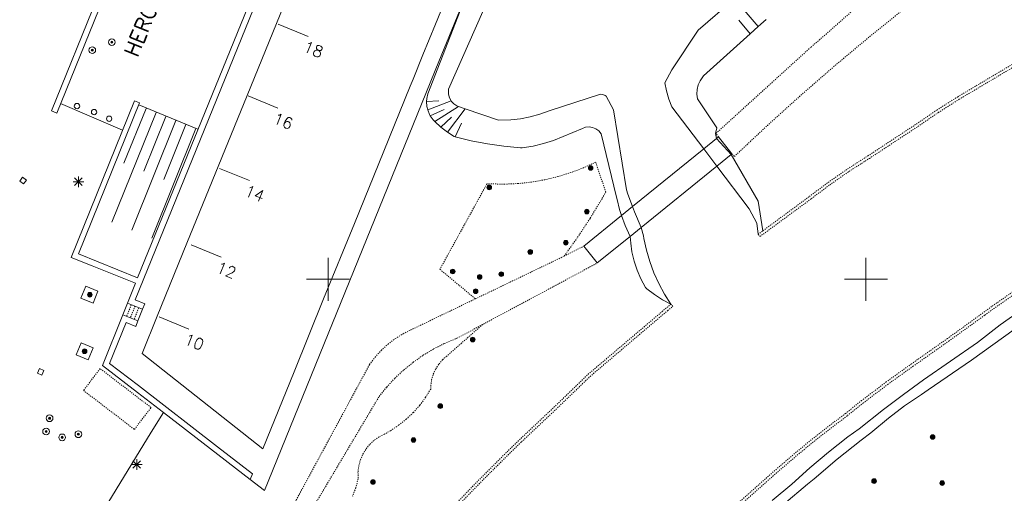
# Model space of a CAD drawing. Header units: millimetres. Extents: x 135944 to 142000, y 454200 to 456692.
# Tile 199 of 220: x 138571 to 138663, y 454430 to 454474. Entities that reach past the tile are written whole.
import ezdxf
from ezdxf.enums import TextEntityAlignment as Align

# ---------------------------------------------------------------- set-up
doc = ezdxf.new("R2010")
doc.units = ezdxf.units.MM
for name, pattern in [('TotaalGBKN2013X$0$DASHED', [0.75, 0.5, -0.25]), ('TotaalGBKN2013X$0$DOT', [0.25, 0, -0.25]), ('TotaalGBKN2013X$0$HIDDEN', [0.375, 0.25, -0.125])]:
    doc.linetypes.add(name, pattern=pattern)
doc.layers.get('0').update_dxf_attribs({"color": 251})
doc.layers.add('TotaalGBKN2013X$0$1', color=251, linetype='Continuous')
doc.styles.add('TotaalGBKN2013X$0$TXT', font='txt.shx')

# ---------------------------------------------------------------- blocks, each defined once
blk = doc.blocks.new('TotaalGBKN2013X$0$A$C51EB4CD3')
at = {"linetype": 'Continuous', "lineweight": 0}
for p, q in [((138584773, 454491531), (138574282, 454465638)), ((138584268, 454488848), (138574783, 454465436)), ((138582079, 454448073), (138597131, 454485134)), ((138582277, 454450121), (138594691, 454480520)), ((138597284, 454478890), (138595198, 454473766)), ((138610305, 454470235), (138613098, 454477097)), ((138609992, 454473709), (138611312, 454476953)), ((138612487, 454475512), (138609288, 454467234)), ((138634405, 454473136), (138637794, 454476092)), ((138639992, 454473476), (138637794, 454476092)), ((138614388, 454474862), (138611196, 454467672)), ((138595198, 454473766), (138592472, 454467069)), ((138595378, 454473693), (138598156, 454472561)), ((138608823, 454470838), (138609992, 454473709)), ((138639248, 454472807), (138638173, 454474086)), ((138639248, 454472807), (138639992, 454473476)), ((138639992, 454473476), (138640736, 454474145)), ((138631951, 454469442), (138634405, 454473136)), ((138634892, 454468891), (138639248, 454472807)), ((138607906, 454468585), (138608823, 454470838)), ((138594082, 454430383), (138610305, 454470235)), ((138631315, 454468235), (138631951, 454469442)), ((138634589, 454468447), (138634892, 454468891)), ((138605179, 454461887), (138607649, 454467954)), ((138607649, 454467954), (138607906, 454468585)), ((138631447, 454467508), (138631315, 454468235)), ((138634313, 454467626), (138634413, 454468049)), ((138634413, 454468049), (138634589, 454468447)), ((138592472, 454467069), (138586886, 454453347)), ((138592568, 454467029), (138595346, 454465897)), ((138609288, 454467234), (138609183, 454466804)), ((138611199, 454467189), (138611196, 454467672)), ((138611280, 454466865), (138611199, 454467189)), ((138625315, 454467194), (138620564, 454465663)), ((138625315, 454467194), (138625547, 454467174)), ((138625547, 454467174), (138625760, 454467077)), ((138625760, 454467077), (138625846, 454467007)), ((138631665, 454466746), (138631447, 454467508)), ((138634292, 454467192), (138634313, 454467626)), ((138634351, 454466761), (138634292, 454467192)), ((138580908, 454463858), (138575146, 454466332)), ((138576119, 454452024), (138582011, 454466584)), ((138576808, 454452346), (138582484, 454466402)), ((138582011, 454466584), (138582484, 454466402)), ((138587883, 454463940), (138582407, 454466210)), ((138609183, 454466804), (138609156, 454466501)), ((138609156, 454466501), (138610313, 454466583)), ((138609156, 454466501), (138609185, 454466060)), ((138609261, 454465727), (138611435, 454466570)), ((138611435, 454466570), (138611280, 454466865)), ((138611464, 454466530), (138611435, 454466570)), ((138611693, 454466288), (138611464, 454466530)), ((138611974, 454466107), (138611693, 454466288)), ((138612119, 454466058), (138611974, 454466107)), ((138626548, 454465742), (138625846, 454467007)), ((138631958, 454466009), (138631665, 454466746)), ((138636126, 454464056), (138634351, 454466761)), ((138574282, 454465638), (138574783, 454465436)), ((138584010, 454465495), (138579907, 454455307)), ((138583082, 454465869), (138581031, 454460775)), ((138609185, 454466060), (138609261, 454465727)), ((138609261, 454465727), (138609427, 454465317)), ((138609427, 454465317), (138609504, 454465178)), ((138609504, 454465178), (138610793, 454465787)), ((138609504, 454465178), (138609765, 454464821)), ((138609931, 454464646), (138612119, 454466058)), ((138611100, 454463659), (138612736, 454465847)), ((138612736, 454465847), (138612119, 454466058)), ((138615830, 454464792), (138612736, 454465847)), ((138619686, 454465329), (138618801, 454465078)), ((138620564, 454465663), (138619686, 454465329)), ((138627746, 454458292), (138626548, 454465742)), ((138634919, 454462111), (138631958, 454466009)), ((138585865, 454464748), (138581762, 454454560)), ((138584937, 454465122), (138582886, 454460028)), ((138586792, 454464375), (138584741, 454459281)), ((138609765, 454464821), (138609875, 454464704)), ((138609875, 454464704), (138609931, 454464646)), ((138609931, 454464646), (138610486, 454464130)), ((138610486, 454464130), (138611469, 454465045)), ((138611818, 454463238), (138612397, 454464499)), ((138616981, 454464811), (138615830, 454464792)), ((138617896, 454464905), (138616981, 454464811)), ((138618801, 454465078), (138617896, 454464905)), ((138587720, 454464001), (138583617, 454453813)), ((138610486, 454464130), (138611100, 454463659)), ((138611100, 454463659), (138611729, 454463263)), ((138620950, 454462906), (138623639, 454464016)), ((138623639, 454464016), (138623943, 454464123)), ((138623943, 454464123), (138624271, 454464154)), ((138624271, 454464154), (138624597, 454464106)), ((138624597, 454464106), (138624901, 454463981)), ((138624901, 454463981), (138625167, 454463787)), ((138625167, 454463787), (138625392, 454463518)), ((138625392, 454463518), (138626818, 454457626)), ((138636023, 454463534), (138636126, 454464056)), ((138636102, 454463070), (138636023, 454463534)), ((138611729, 454463263), (138611818, 454463238)), ((138611818, 454463238), (138613313, 454462864)), ((138613313, 454462864), (138614826, 454462569)), ((138614826, 454462569), (138616352, 454462352)), ((138619052, 454462366), (138620035, 454462606)), ((138620035, 454462606), (138620950, 454462906)), ((138634919, 454462111), (138636102, 454463070)), ((138636102, 454463070), (138636283, 454463217)), ((138636102, 454463070), (138637462, 454461587)), ((138636283, 454463217), (138637548, 454461657)), ((138602452, 454455187), (138605179, 454461887)), ((138616352, 454462352), (138617887, 454462215)), ((138617887, 454462215), (138618053, 454462205)), ((138618053, 454462205), (138619052, 454462366)), ((138628299, 454456744), (138634919, 454462111)), ((138636141, 454460516), (138634919, 454462111)), ((138637462, 454461587), (138636141, 454460516)), ((138637548, 454461657), (138637462, 454461587)), ((138639969, 454457260), (138637462, 454461587)), ((138589916, 454460298), (138592694, 454459166)), ((138636141, 454460516), (138629118, 454454822)), ((138639149, 454456555), (138636141, 454460516)), ((138576302, 454459054), (138577302, 454459054)), ((138576448, 454458700), (138577156, 454459408)), ((138577156, 454458700), (138576448, 454459408)), ((138576802, 454458554), (138576802, 454459554)), ((138627874, 454457893), (138627746, 454458292)), ((138628299, 454456744), (138627874, 454457893)), ((138626860, 454457422), (138626818, 454457626)), ((138627105, 454456477), (138626860, 454457422)), ((138640425, 454454510), (138639969, 454457260)), ((138627105, 454456477), (138627281, 454455919)), ((138627281, 454455919), (138628299, 454456744)), ((138628494, 454456248), (138628299, 454456744)), ((138629118, 454454822), (138628494, 454456248)), ((138639866, 454455199), (138639149, 454456555)), ((138599593, 454448165), (138602452, 454455187)), ((138623766, 454453069), (138627281, 454455919)), ((138627633, 454454978), (138627281, 454455919)), ((138639970, 454454175), (138639866, 454455199)), ((138628086, 454453985), (138627633, 454454978)), ((138629118, 454454822), (138628086, 454453985)), ((138629118, 454454822), (138629329, 454454036)), ((138586886, 454453347), (138584129, 454446575)), ((138628086, 454453985), (138625031, 454451509)), ((138628086, 454453985), (138628142, 454453340)), ((138628253, 454452561), (138628142, 454453340)), ((138629368, 454453797), (138629329, 454454036)), ((138629596, 454452712), (138629368, 454453797)), ((138587290, 454453182), (138590068, 454452050)), ((138623766, 454453069), (138625031, 454451509)), ((138628454, 454451692), (138628253, 454452561)), ((138629901, 454451646), (138629596, 454452712)), ((138576119, 454452024), (138578061, 454451243)), ((138576808, 454452346), (138582277, 454450121)), ((138600000, 454450000), (138600000, 454452000)), ((138628731, 454450844), (138628454, 454451692)), ((138630283, 454450604), (138629901, 454451646)), ((138650000, 454450000), (138650000, 454452000)), ((138578061, 454451243), (138582089, 454449626)), ((138629083, 454450025), (138628731, 454450844)), ((138630738, 454449593), (138630283, 454450604)), ((138582089, 454449626), (138581364, 454447770)), ((138598000, 454450000), (138600000, 454450000)), ((138600000, 454450000), (138602000, 454450000)), ((138600000, 454448000), (138600000, 454450000)), ((138629507, 454449240), (138629083, 454450025)), ((138648000, 454450000), (138650000, 454450000)), ((138650000, 454450000), (138652000, 454450000)), ((138650000, 454448000), (138650000, 454450000)), ((138577487, 454449353), (138577035, 454448248)), ((138578609, 454448895), (138577487, 454449353)), ((138578157, 454447790), (138578609, 454448895)), ((138629642, 454449122), (138629507, 454449240)), ((138630337, 454448576), (138629642, 454449122)), ((138631265, 454448618), (138630738, 454449593)), ((138577035, 454448248), (138578157, 454447790)), ((138582956, 454447707), (138582079, 454448073)), ((138596837, 454441394), (138599593, 454448165)), ((138631079, 454448095), (138630337, 454448576)), ((138631862, 454447683), (138631079, 454448095)), ((138631862, 454447683), (138631265, 454448618)), ((138580913, 454446695), (138581364, 454447770)), ((138581364, 454447770), (138582755, 454447205)), ((138582754, 454447205), (138582320, 454446125)), ((138582956, 454447707), (138582755, 454447205)), ((138662483, 454445752), (138664661, 454447312)), ((138579029, 454441998), (138580913, 454446695)), ((138579699, 454442180), (138581221, 454445969)), ((138580913, 454446695), (138582320, 454446125)), ((138582119, 454445624), (138581221, 454445969)), ((138582320, 454446125), (138582119, 454445624)), ((138584129, 454446575), (138582709, 454443086)), ((138584294, 454446508), (138587072, 454445376)), ((138663763, 454445331), (138659802, 454442489)), ((138660353, 454444127), (138662483, 454445752)), ((138577041, 454444086), (138576589, 454442981)), ((138578163, 454443628), (138577041, 454444086)), ((138577711, 454442523), (138578163, 454443628)), ((138655356, 454440638), (138660353, 454444127)), ((138576589, 454442981), (138577711, 454442523)), ((138593931, 454434255), (138582709, 454443086)), ((138659802, 454442489), (138655795, 454439713)), ((138582302, 454439467), (138579029, 454441998)), ((138582368, 454440118), (138579699, 454442180)), ((138593931, 454434255), (138596837, 454441394)), ((138653475, 454439277), (138655356, 454440638)), ((138589733, 454434430), (138582368, 454440118)), ((138655795, 454439713), (138655155, 454439299)), ((138584700, 454437617), (138582302, 454439467)), ((138651620, 454437881), (138653475, 454439277)), ((138655155, 454439299), (138653596, 454438224)), ((138649361, 454436108), (138651620, 454437881)), ((138653596, 454438224), (138652084, 454437085)), ((138583572, 454435783), (138584700, 454437617)), ((138592770, 454431392), (138584700, 454437617)), ((138652084, 454437085), (138650451, 454435738)), ((138648324, 454435343), (138649361, 454436108)), ((138575374, 454422448), (138583572, 454435783)), ((138646530, 454433943), (138648324, 454435343)), ((138649554, 454435053), (138647339, 454433292)), ((138650451, 454435738), (138649554, 454435053)), ((138592984, 454431919), (138589733, 454434430)), ((138582222, 454432284), (138582222, 454433284)), ((138644786, 454432481), (138646530, 454433943)), ((138647339, 454433292), (138645176, 454431469)), ((138581722, 454432784), (138582722, 454432784)), ((138581868, 454432430), (138582576, 454433138)), ((138582576, 454432430), (138581868, 454433138)), ((138643095, 454430958), (138644786, 454432481)), ((138592984, 454431919), (138592770, 454431392)), ((138592770, 454431392), (138594082, 454430383)), ((138645176, 454431469), (138644564, 454430965)), ((138641295, 454429442), (138643095, 454430958)), ((138644564, 454430965), (138642367, 454429093))]:
    blk.add_line(p, q, dxfattribs=at)
at = {"linetype": 'TotaalGBKN2013X$0$DOT', "lineweight": 0}
for p, q in [((138649786, 454475868), (138646334, 454472814)), ((138650345, 454472548), (138653619, 454475180)), ((138646334, 454472814), (138644849, 454471533)), ((138647122, 454469853), (138650345, 454472548)), ((138636067, 454463559), (138644849, 454471533)), ((138643951, 454467098), (138647122, 454469853)), ((138640833, 454464283), (138643951, 454467098)), ((138637769, 454461409), (138640833, 454464283)), ((138636283, 454463217), (138636067, 454463559)), ((138637548, 454461657), (138637769, 454461409)), ((138621951, 454452149), (138623766, 454453069)), ((138611979, 454444510), (138625031, 454451509)), ((138613699, 454448178), (138621951, 454452149)), ((138607674, 454445278), (138613699, 454448178)), ((138606983, 454444935), (138607674, 454445278)), ((138605575, 454443971), (138606256, 454444486)), ((138606256, 454444486), (138606983, 454444935)), ((138610825, 454444031), (138611867, 454444469)), ((138611867, 454444469), (138611979, 454444510)), ((138604372, 454442761), (138604945, 454443394)), ((138604945, 454443394), (138605575, 454443971)), ((138608849, 454442940), (138609818, 454443521)), ((138609818, 454443521), (138610825, 454444031)), ((138603864, 454442082), (138604372, 454442761)), ((138607923, 454442293), (138608849, 454442940)), ((138578816, 454441693), (138577268, 454439665)), ((138583550, 454438078), (138578816, 454441693)), ((138594086, 454424034), (138603864, 454442082)), ((138606220, 454440810), (138607045, 454441582)), ((138607045, 454441582), (138607923, 454442293)), ((138605452, 454439982), (138606220, 454440810)), ((138577268, 454439665), (138582001, 454436050)), ((138604748, 454439107), (138605452, 454439982)), ((138598737, 454429002), (138604748, 454439107)), ((138582001, 454436050), (138583550, 454438078))]:
    blk.add_line(p, q, dxfattribs=at)
at = {"linetype": 'TotaalGBKN2013X$0$DASHED', "lineweight": 0}
for p, q in [((138658537, 454466958), (138663845, 454470113)), ((138658671, 454466723), (138663977, 454469877)), ((138656590, 454465723), (138658537, 454466958)), ((138656732, 454465494), (138658671, 454466723)), ((138654686, 454464422), (138656590, 454465723)), ((138654836, 454464198), (138656732, 454465494)), ((138650178, 454461459), (138654686, 454464422)), ((138650325, 454461232), (138654836, 454464198)), ((138648287, 454460247), (138650126, 454461427)), ((138648419, 454460012), (138650243, 454461182)), ((138650126, 454461427), (138650178, 454461459)), ((138650243, 454461182), (138650325, 454461232)), ((138646492, 454459001), (138648287, 454460247)), ((138646640, 454458775), (138648419, 454460012)), ((138644744, 454457690), (138646492, 454459001)), ((138644907, 454457474), (138646640, 454458775)), ((138640142, 454453966), (138644907, 454457474)), ((138640425, 454454510), (138644744, 454457690)), ((138639970, 454454175), (138640425, 454454510)), ((138639970, 454454175), (138640142, 454453966)), ((138663959, 454449052), (138661684, 454447463)), ((138664082, 454448808), (138661785, 454447202)), ((138624171, 454441166), (138631862, 454447683)), ((138624352, 454440965), (138631583, 454447101)), ((138631583, 454447101), (138632043, 454447479)), ((138632043, 454447479), (138631862, 454447683)), ((138661684, 454447463), (138660874, 454446873)), ((138661785, 454447202), (138661033, 454446655)), ((138660874, 454446873), (138657565, 454444486)), ((138661033, 454446655), (138657722, 454444266)), ((138657565, 454444486), (138654229, 454442138)), ((138657722, 454444266), (138654383, 454441916)), ((138654229, 454442138), (138651888, 454440462)), ((138654383, 454441916), (138652051, 454440247)), ((138620997, 454438100), (138624171, 454441166)), ((138621179, 454437902), (138624352, 454440965)), ((138651888, 454440462), (138649595, 454438721)), ((138652051, 454440247), (138649767, 454438513)), ((138649595, 454438721), (138648094, 454437526)), ((138617782, 454435075), (138620997, 454438100)), ((138617968, 454434879), (138621179, 454437902)), ((138649767, 454438513), (138648259, 454437312)), ((138648094, 454437526), (138645855, 454435822)), ((138648259, 454437312), (138646021, 454435608)), ((138616636, 454433962), (138617782, 454435075)), ((138645855, 454435822), (138643666, 454434056)), ((138646021, 454435608), (138643832, 454433841)), ((138616877, 454433818), (138617968, 454434879)), ((138613816, 454431143), (138616636, 454433962)), ((138614032, 454430977), (138616877, 454433818)), ((138643666, 454434056), (138641528, 454432227)), ((138643832, 454433841), (138641694, 454432012)), ((138641528, 454432227), (138636766, 454428000)), ((138641548, 454431884), (138636947, 454427801)), ((138641694, 454432012), (138641548, 454431884)), ((138611052, 454428268), (138613816, 454431143)), ((138611245, 454428080), (138614032, 454430977))]:
    blk.add_line(p, q, dxfattribs=at)
at = {"linetype": 'TotaalGBKN2013X$0$HIDDEN', "lineweight": 0}
for p, q in [((138624874, 454460875), (138623735, 454460354)), ((138625817, 454458092), (138624874, 454460875)), ((138622565, 454459908), (138621369, 454459537)), ((138623735, 454460354), (138622565, 454459908)), ((138614772, 454458866), (138610397, 454450924)), ((138616423, 454458834), (138614772, 454458866)), ((138617674, 454458891), (138616423, 454458834)), ((138618919, 454459027), (138617674, 454458891)), ((138620152, 454459243), (138618919, 454459027)), ((138621369, 454459537), (138620152, 454459243)), ((138625489, 454457521), (138625817, 454458092)), ((138624377, 454455687), (138625489, 454457521)), ((138623197, 454453895), (138624377, 454455687)), ((138621951, 454452149), (138623197, 454453895)), ((138610397, 454450924), (138612210, 454449416)), ((138612210, 454449416), (138613699, 454448178)), ((138581714, 454447628), (138581279, 454446547)), ((138582060, 454447487), (138581625, 454446406)), ((138582406, 454447347), (138581971, 454446266)), ((138614374, 454445794), (138611030, 454442855)), ((138610643, 454442516), (138610284, 454442097)), ((138611030, 454442855), (138610643, 454442516)), ((138609989, 454441630), (138609765, 454441126)), ((138610284, 454442097), (138609989, 454441630)), ((138609616, 454440594), (138609546, 454440047)), ((138609765, 454441126), (138609616, 454440594)), ((138609540, 454439800), (138609067, 454439025)), ((138609546, 454440047), (138609540, 454439800)), ((138609067, 454439025), (138608528, 454438294)), ((138608528, 454438294), (138607927, 454437614)), ((138607268, 454436989), (138606557, 454436424)), ((138607927, 454437614), (138607268, 454436989)), ((138605799, 454435925), (138605246, 454435617)), ((138606557, 454436424), (138605799, 454435925)), ((138604273, 454435024), (138603857, 454434632)), ((138604738, 454435355), (138604273, 454435024)), ((138605246, 454435617), (138604738, 454435355)), ((138603501, 454434186), (138603210, 454433695)), ((138603857, 454434632), (138603501, 454434186)), ((138602991, 454433167), (138602848, 454432615)), ((138603210, 454433695), (138602991, 454433167)), ((138602848, 454432615), (138602783, 454432047)), ((138602800, 454431450), (138602580, 454430632)), ((138602783, 454432047), (138602798, 454431476)), ((138602798, 454431476), (138602800, 454431450)), ((138602580, 454430632), (138602283, 454429837))]:
    blk.add_line(p, q, dxfattribs=at)
at = {"linetype": 'Continuous', "lineweight": 0}
for points in [[(138571602, 454459482), (138571339, 454459117), (138571704, 454458853), (138571967, 454459218), (138571602, 454459482)], [(138573411, 454441100), (138573591, 454441512), (138573179, 454441693), (138572998, 454441280), (138573411, 454441100)]]:
    blk.add_lwpolyline(points, dxfattribs=at)
for centre, radius in [((138578088, 454471286), 310), ((138579912, 454472031), 310), ((138579912, 454472031), 95), ((138579912, 454472031), 35), ((138579912, 454472031), 22.4), ((138578088, 454471286), 95), ((138578088, 454471286), 35), ((138578088, 454471286), 22.4), ((138576667, 454466091), 250), ((138578252, 454465532), 250), ((138579657, 454464911), 250), ((138624413, 454460338), 215), ((138624413, 454460338), 155), ((138624413, 454460338), 95), ((138624413, 454460338), 35), ((138614983, 454458534), 215), ((138614983, 454458534), 155), ((138614983, 454458534), 95), ((138614983, 454458534), 35), ((138624052, 454456285), 215), ((138624052, 454456285), 155), ((138624052, 454456285), 95), ((138624052, 454456285), 35), ((138622102, 454453392), 215), ((138622102, 454453392), 155), ((138622102, 454453392), 95), ((138622102, 454453392), 35), ((138618792, 454452542), 215), ((138618792, 454452542), 155), ((138618792, 454452542), 95), ((138618792, 454452542), 35), ((138611596, 454450720), 215), ((138611596, 454450720), 155), ((138611596, 454450720), 95), ((138611596, 454450720), 35), ((138616096, 454450471), 215), ((138616096, 454450471), 155), ((138616096, 454450471), 95), ((138614093, 454450217), 215), ((138614093, 454450217), 155), ((138614093, 454450217), 95), ((138614093, 454450217), 35), ((138616096, 454450471), 35), ((138577856, 454448563), 215), ((138577856, 454448563), 155), ((138613723, 454448883), 215), ((138613723, 454448883), 155), ((138613723, 454448883), 95), ((138613723, 454448883), 35), ((138577856, 454448563), 95), ((138577856, 454448563), 35), ((138613452, 454444394), 215), ((138613452, 454444394), 155), ((138613452, 454444394), 95), ((138613452, 454444394), 35), ((138577368, 454443305), 215), ((138577368, 454443305), 155), ((138577368, 454443305), 95), ((138577368, 454443305), 35), ((138610435, 454438210), 215), ((138610435, 454438210), 155), ((138610435, 454438210), 95), ((138610435, 454438210), 35), ((138574121, 454437079), 310), ((138574121, 454437079), 95), ((138574121, 454437079), 35), ((138574121, 454437079), 22.4), ((138573791, 454435852), 310), ((138573791, 454435852), 95), ((138576791, 454435595), 310), ((138573791, 454435852), 35), ((138573791, 454435852), 22.4), ((138575286, 454435309), 310), ((138575286, 454435309), 95), ((138575286, 454435309), 35), ((138575286, 454435309), 22.4), ((138576791, 454435595), 95), ((138576791, 454435595), 35), ((138576791, 454435595), 22.4), ((138607945, 454435061), 215), ((138607945, 454435061), 155), ((138607945, 454435061), 95), ((138607945, 454435061), 35), ((138656192, 454435343), 215), ((138656192, 454435343), 155), ((138656192, 454435343), 95), ((138656192, 454435343), 35), ((138604176, 454431159), 215), ((138650758, 454431241), 215), ((138650758, 454431241), 155), ((138650758, 454431241), 95), ((138604176, 454431159), 155), ((138604176, 454431159), 95), ((138604176, 454431159), 35), ((138650758, 454431241), 35), ((138657085, 454431057), 215), ((138657085, 454431057), 155), ((138657085, 454431057), 95), ((138657085, 454431057), 35)]:
    blk.add_circle(centre, radius, dxfattribs=at)
at = {"linetype": 'Continuous', "lineweight": 0, "style": 'TotaalGBKN2013X$0$TXT'}
blk.add_text('HERCULESPLEIN', height=1400, rotation=67.72262, dxfattribs=at).set_placement((138584454, 454477674), align=Align.MIDDLE)
for s, p in [('18', (138597807, 454471703)), ('16', (138594997, 454465039)), ('14', (138592345, 454458308)), ('12', (138589719, 454451192)), ('10', (138586723, 454444518))]:
    blk.add_text(s, height=1054, rotation=337.8189, dxfattribs=at).set_placement(p, align=Align.MIDDLE_LEFT)

msp = doc.modelspace()

# ---------------------------------------------------------------- block references
at = {"layer": 'TotaalGBKN2013X$0$1', "xscale": 0.0009999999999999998, "yscale": 0.0009999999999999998, "zscale": 0.0009999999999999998}
msp.add_blockref('TotaalGBKN2013X$0$A$C51EB4CD3', (0, 0), dxfattribs=at)

doc.saveas('drawing.dxf')
